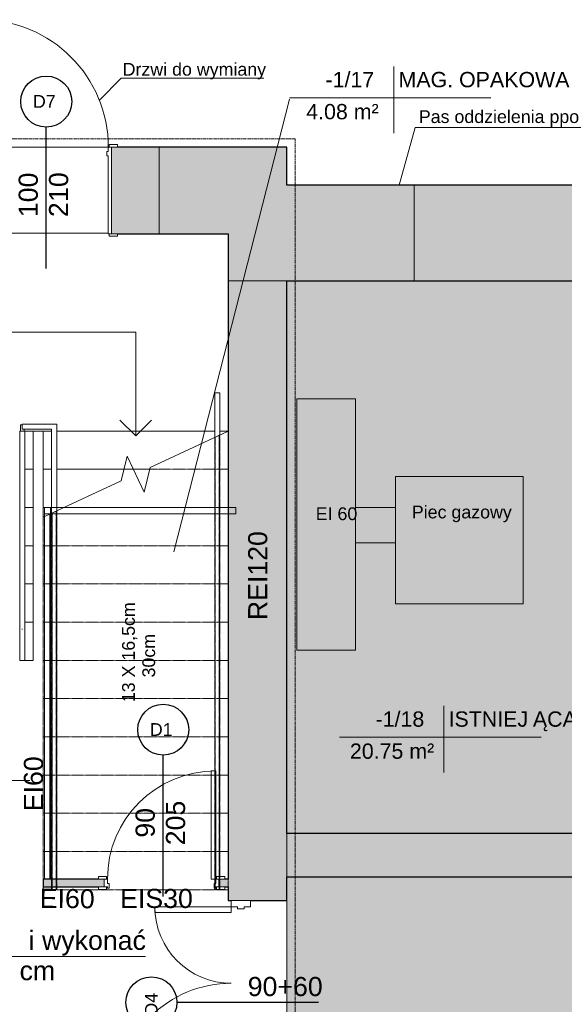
# Model space of a CAD drawing. Header units: centimetres. Extents: x 14504 to 44111, y -18976 to -7683.
# Tile 8 of 141: x 16631 to 17058, y -17274 to -16501. Entities that reach past the tile are written whole.
import ezdxf

# ---------------------------------------------------------------- set-up
doc = ezdxf.new("R2010")
doc.units = ezdxf.units.CM
doc.linetypes.add('Aligning Line 1_8_', pattern=[0.635, 0.3175, -0.3175])
doc.linetypes.add('Ponad', pattern=[0.396875, 0.238125, -0.15875])
for name, color, linetype, lineweight in [('A-AREA', 32, 'Continuous', 9), ('A-AREA-IDEN', 4, 'Continuous', 9), ('A-DETL', 6, 'Continuous', 9), ('A-DETL-GENF', 92, 'Continuous', 9), ('A-DETL-MEDM', 33, 'Continuous', 25), ('A-DETL-THIN', 151, 'Continuous', 9), ('A-DOOR', 31, 'Continuous', 9), ('A-DOOR-FRAM', 31, 'Continuous', 18), ('A-FLOR-HRAL', 11, 'Continuous', 9), ('A-FLOR-HRAL-MBND', 5, 'Ponad', 9), ('A-WALL', 4, 'Continuous', 9), ('A-WALL-PATT', 111, 'Continuous', 25), ('G-ANNO-DIMS', 111, 'Continuous', 9), ('G-ANNO-TEXT', 8, 'Continuous', 9), ('S-STRS', 31, 'Continuous', 9), ('S-STRS-ANNO', 31, 'Continuous', 9), ('S-STRS-MBND', 31, 'Ponad', 9)]:
    doc.layers.add(name, color=color, linetype=linetype, lineweight=lineweight)
doc.styles.add('Arial_1', font='arial.ttf', dxfattribs={"height": 12})
doc.styles.add('Arial_4', font='arial.ttf', dxfattribs={"height": 10})
doc.styles.add('Arial_5', font='arial.ttf', dxfattribs={"height": 15})

# ---------------------------------------------------------------- blocks, each defined once
blk = doc.blocks.new('Drzwi-korytarz-niesymetryczne-wpuszczane - 1500 x 2100mm-592004-1_Poziom piwnicy')
at = {"layer": 'A-DOOR', "color": 84, "lineweight": 18}
for p, q in [((-75, 21.135), (-75, 111.135)), ((-75, 111.135), (-70.5, 111.135)), ((-70.5, 111.135), (-70.5, 21.135)), ((75, 81.135), (70.5, 81.135)), ((70.5, 81.135), (70.5, 21.135)), ((75, 21.135), (75, 81.135)), ((-70.5, 21.135), (-75, 21.135)), ((70.5, 21.135), (75, 21.135))]:
    blk.add_line(p, q, dxfattribs=at)
at = {"layer": 'A-DOOR', "color": 94}
for centre, radius, start, end in [((-75, 21.135), 90, 0, 90), ((75, 21.135), 60, 90, 180)]:
    blk.add_arc(centre, radius, start, end, dxfattribs=at)
at = {"layer": 'A-DOOR-FRAM', "color": 84}
for p, q in [((-75, 21.135), (-80, 21.135)), ((-80, 21.135), (-80, 6.135)), ((-75, 16.15875), (-75, 21.135)), ((-73.4125, 16.15875), (-75, 16.15875)), ((-73.4125, 11.05625), (-73.4125, 16.15875)), ((75, 16.15875), (73.4125, 16.15875)), ((73.4125, 16.15875), (73.4125, 11.05625)), ((75, 21.135), (75, 16.15875)), ((80, 21.135), (75, 21.135)), ((80, 6.135), (80, 21.135)), ((-75, 6.135), (-75, 11.05625)), ((-75, 11.05625), (-73.4125, 11.05625)), ((73.4125, 11.05625), (75, 11.05625)), ((75, 11.05625), (75, 6.135)), ((-80, 6.135), (-75, 6.135)), ((75, 6.135), (80, 6.135))]:
    blk.add_line(p, q, dxfattribs=at)
blk = doc.blocks.new('Drzwi-wewnętrzne-jednoskrzydłowe-dwupanelowe-drewniane - 900 x 2100mm-V5-1_Poziom piwnicy')
at = {"layer": 'A-DOOR', "color": 84, "lineweight": 18}
for p, q in [((42.5, 87.68), (39, 87.68)), ((39, 87.68), (39, 2.68)), ((42.5, 2.68), (42.5, 87.68)), ((39, 2.68), (42.5, 2.68))]:
    blk.add_line(p, q, dxfattribs=at)
at = {"layer": 'A-DOOR', "color": 94}
for p, q in [((-43.14, 4.68), (-49.64, 4.68)), ((-49.64, 4.68), (-49.64, 2.68)), ((-49.64, 2.68), (-43.14, 2.68)), ((-43.14, 2.68), (-43.14, 4.68)), ((49.63, 4.68), (43.13, 4.68)), ((43.13, 4.68), (43.13, 2.68)), ((43.13, 2.68), (49.63, 2.68)), ((49.63, 2.68), (49.63, 4.68)), ((-43.14, -3.32), (-49.64, -3.32)), ((-49.64, -3.32), (-49.64, -5.32)), ((-49.64, -5.32), (-43.14, -5.32)), ((-43.14, -5.32), (-43.14, -3.32)), ((49.63, -3.32), (43.13, -3.32)), ((43.13, -3.32), (43.13, -5.32)), ((43.13, -5.32), (49.63, -5.32)), ((49.63, -5.32), (49.63, -3.32))]:
    blk.add_line(p, q, dxfattribs=at)
blk.add_arc((42.5, 2.68), 85, 90, 180, dxfattribs=at)
at = {"layer": 'A-DOOR-FRAM', "color": 84}
for p, q in [((-42.5, 2.68), (-45, 2.68)), ((-45, 2.68), (-45, -3.32)), ((-42.5, -0.82), (-42.5, 2.68)), ((42.5, 2.68), (42.5, -0.82)), ((45, 2.68), (42.5, 2.68)), ((45, -3.32), (45, 2.68)), ((-45, -3.32), (-42.5, -3.32)), ((-41.23, -0.82), (-42.5, -0.82)), ((-42.5, -3.32), (-42.5, -4.31)), ((-42.5, -4.31), (-41.23, -4.31)), ((-41.23, -4.31), (-41.23, -0.82)), ((42.5, -0.82), (41.23, -0.82)), ((41.23, -0.82), (41.23, -4.31)), ((41.23, -4.31), (42.5, -4.31)), ((42.5, -4.31), (42.5, -3.32)), ((42.5, -3.32), (45, -3.32))]:
    blk.add_line(p, q, dxfattribs=at)
blk = doc.blocks.new('Drzwi-wewnętrzne-jednoskrzydłowe-dwupanelowe-drewniane - 1000 x 2100mm-709013-1_Poziom piwnicy')
at = {"layer": 'A-DOOR', "color": 94}
for p, q in [((-57.135, 36.3175), (-50.635, 36.3175)), ((-57.135, 34.3175), (-57.135, 36.3175)), ((-50.635, 34.3175), (-57.135, 34.3175)), ((-50.635, 36.3175), (-50.635, 34.3175)), ((50.635, 36.3175), (57.135, 36.3175)), ((50.635, 34.3175), (50.635, 36.3175)), ((57.135, 34.3175), (50.635, 34.3175)), ((57.135, 36.3175), (57.135, 34.3175)), ((-57.135, -33.6825), (-50.635, -33.6825)), ((-57.135, -35.6825), (-57.135, -33.6825)), ((-50.635, -35.6825), (-57.135, -35.6825)), ((-50.635, -33.6825), (-50.635, -35.6825)), ((50.635, -33.6825), (57.135, -33.6825)), ((50.635, -35.6825), (50.635, -33.6825)), ((57.135, -35.6825), (50.635, -35.6825)), ((57.135, -33.6825), (57.135, -35.6825))]:
    blk.add_line(p, q, dxfattribs=at)
at = {"layer": 'A-DOOR', "color": 84, "lineweight": 18}
for p, q in [((46.5, -33.6825), (50, -33.6825)), ((46.5, -133.6825), (46.5, -33.6825)), ((50, -33.6825), (50, -133.6825)), ((50, -133.6825), (46.5, -133.6825))]:
    blk.add_line(p, q, dxfattribs=at)
at = {"layer": 'A-DOOR', "color": 94}
blk.add_arc((50, -33.6825), 100, 180, 270, dxfattribs=at)
at = {"layer": 'A-DOOR-FRAM', "color": 84}
for p, q in [((-52.5, 34.3175), (-50, 34.3175)), ((-52.5, -33.6825), (-52.5, 34.3175)), ((-50, 34.3175), (-50, -26.69)), ((50, 34.3175), (52.5, 34.3175)), ((50, -26.69), (50, 34.3175)), ((52.5, 34.3175), (52.5, -33.6825)), ((-50, -26.69), (-48.73, -26.69)), ((-50, -30.1825), (-50, -33.6825)), ((-48.73, -30.1825), (-50, -30.1825)), ((-48.73, -26.69), (-48.73, -30.1825)), ((48.73, -26.69), (50, -26.69)), ((48.73, -30.1825), (48.73, -26.69)), ((50, -30.1825), (48.73, -30.1825)), ((50, -33.6825), (50, -30.1825)), ((-50, -33.6825), (-52.5, -33.6825)), ((52.5, -33.6825), (50, -33.6825))]:
    blk.add_line(p, q, dxfattribs=at)
blk = doc.blocks.new('Poręcz - Poręcz-704087-1_Poziom piwnicy')
at = {"layer": 'A-FLOR-HRAL'}
for p, q in [((16631.58, -9030.67), (16633.08, -9030.67)), ((16631.58, -9035.71), (16631.58, -9030.67)), ((16634.58, -9035.71), (16634.58, -9034.17))]:
    blk.add_line(p, q, dxfattribs=at)
at = {"layer": 'A-FLOR-HRAL-MBND'}
for p, q in [((16656.66, -9100.05), (16656.66, -9395.71)), ((16656.66, -9100.05), (16656.66, -9395.71)), ((16656.66, -9100.05), (16656.66, -9395.71)), ((16656.66, -9100.05), (16656.66, -9395.71)), ((16659.66, -9098.65), (16659.66, -9395.71)), ((16659.66, -9098.65), (16659.66, -9395.71)), ((16659.66, -9098.65), (16659.66, -9395.71)), ((16659.66, -9098.65), (16659.66, -9395.71)), ((16659.66, -9395.71), (16656.66, -9395.71)), ((16659.66, -9395.71), (16656.66, -9395.71)), ((16659.66, -9395.71), (16656.66, -9395.71)), ((16659.66, -9395.71), (16656.66, -9395.71))]:
    blk.add_line(p, q, dxfattribs=at)
blk = doc.blocks.new('Poręcz - Poręcz-704091-1_Poziom piwnicy')
at = {"layer": 'A-FLOR-HRAL-MBND'}
for p, q in [((16784.58, -9040.4), (16784.58, -9395.71)), ((16784.58, -9040.4), (16784.58, -9395.71)), ((16784.58, -9040.4), (16784.58, -9395.71)), ((16784.58, -9040.4), (16784.58, -9395.71)), ((16787.58, -9039), (16787.58, -9395.71)), ((16787.58, -9039), (16787.58, -9395.71)), ((16787.58, -9039), (16787.58, -9395.71)), ((16787.58, -9039), (16787.58, -9395.71)), ((16787.58, -9395.71), (16784.58, -9395.71)), ((16787.58, -9395.71), (16784.58, -9395.71)), ((16787.58, -9395.71), (16784.58, -9395.71)), ((16787.58, -9395.71), (16784.58, -9395.71))]:
    blk.add_line(p, q, dxfattribs=at)
blk = doc.blocks.new('Typ poręczy górnej - Górna poręcz_wewnętrzny_-704103-1_Poziom piwnicy')
at = {"layer": 'A-FLOR-HRAL'}
for p, q in [((16631.08, -9187.02), (16631.08, -9215.71)), ((16635.08, -9215.71), (16635.08, -9187.02)), ((16632.87, -9191.15), (16633.29, -9191.15))]:
    blk.add_line(p, q, dxfattribs=at)
at = {"layer": 'A-FLOR-HRAL', "flags": 128}
blk.add_lwpolyline([(16633.29, -9215.71), (16633.08, -9215.71), (16632.88, -9215.71)], dxfattribs=at)
blk = doc.blocks.new('Typ poręczy górnej - Górna poręcz_wewnętrzny_-V6-1_Poziom piwnicy')
at = {"layer": 'A-FLOR-HRAL'}
for p, q in [((16631.08, -9035.71), (16635.08, -9035.71)), ((16631.08, -9215.71), (16631.08, -9035.71)), ((16633.08, -9030.17), (16633.08, -9034.17)), ((16633.08, -9030.17), (16660.16, -9030.17)), ((16633.08, -9034.17), (16656.16, -9034.17)), ((16635.08, -9215.71), (16635.08, -9035.71)), ((16656.16, -9034.17), (16656.16, -9100.28)), ((16660.16, -9030.17), (16660.16, -9098.41)), ((16656.16, -9100.28), (16660.16, -9098.41)), ((16631.08, -9215.71), (16635.08, -9215.71))]:
    blk.add_line(p, q, dxfattribs=at)
at = {"layer": 'A-FLOR-HRAL', "linetype": 'Ponad'}
for p, q in [((16656.16, -9100.28), (16656.16, -9395.71)), ((16660.16, -9098.41), (16660.16, -9395.71)), ((16660.16, -9395.71), (16656.16, -9395.71))]:
    blk.add_line(p, q, dxfattribs=at)
blk = doc.blocks.new('Typ poręczy górnej - Górna poręcz_wewnętrzny_-704117-1_Poziom piwnicy')
at = {"layer": 'A-FLOR-HRAL'}
for p, q in [((16788.08, -9005.71), (16784.08, -9005.71)), ((16784.08, -9005.71), (16784.08, -9040.63)), ((16788.08, -9005.71), (16788.08, -9038.76)), ((16784.08, -9040.63), (16788.08, -9038.76))]:
    blk.add_line(p, q, dxfattribs=at)
at = {"layer": 'A-FLOR-HRAL', "linetype": 'Ponad'}
for p, q in [((16784.08, -9040.63), (16784.08, -9395.71)), ((16788.08, -9038.76), (16788.08, -9395.71)), ((16788.08, -9395.71), (16784.08, -9395.71))]:
    blk.add_line(p, q, dxfattribs=at)
blk = doc.blocks.new('Etyk_pom_1_mala - Etyk_pom_1_mala-219433-1_Poziom piwnicy')
at = {"layer": 'A-AREA-IDEN'}
for p, q in [((-0.0958, 0.1444), (-0.0958, -0.3781)), ((-0.9154, -0.1015), (0.6661, -0.1015))]:
    blk.add_line(p, q, dxfattribs=at)

msp = doc.modelspace()

# ---------------------------------------------------------------- hatches: boundary and pattern name
at = {"layer": 'A-DETL-GENF', "transparency": 33554508}
msp.add_hatch(color=1, dxfattribs=at).paths.add_polyline_path([(16824, -16705.53), (16940.62, -16705.53), (16940.62, -16630.53), (16840.62, -16630.53), (16840.62, -16600.53), (16740.62, -16600.53), (16740.62, -16668.53), (16794.62, -16668.53), (16794.62, -16705.53)])
h = msp.add_hatch(color=9, dxfattribs=at)
h.paths.add_polyline_path([(16346.98, -18128.3), (16840.62, -18128.3), (16840.62, -17631.3), (17026.72, -17631.3), (17026.72, -17625.3), (16840.62, -17625.3), (16840.62, -17613.53), (16794.62, -17613.53), (16794.62, -17725.3), (16762.17, -17725.3), (16762.17, -17781.3), (16794.62, -17781.3), (16794.62, -17939.16), (16800.76, -17939.16), (16800.76, -17941.16), (16796.12, -17941.16), (16796.12, -17947.16), (16800.76, -17947.16), (16800.76, -17949.16), (16794.62, -17949.16), (16794.62, -18110.3), (16636.62, -18110.3), (16636.62, -17947.16), (16706.12, -17947.16), (16706.12, -17941.16), (16636.62, -17941.16), (16636.62, -17934.03), (16630.62, -17934.03), (16630.62, -18036.53), (16588.62, -18036.53), (16588.62, -18110.3), (16433.62, -18110.3), (16433.62, -18036.53), (16385.62, -18036.53), (16385.62, -18110.3), (16239.62, -18110.3), (16239.62, -18095.53), (16193.62, -18095.53), (16193.62, -18128.3), (16341.59, -18128.3)])
h.paths.add_polyline_path([(17328.62, -18128.3), (17368.62, -18128.3), (17368.62, -17631.3), (17523.72, -17631.3), (17523.72, -17625.3), (17368.62, -17625.3), (17368.62, -17421.53), (17518.72, -17421.53), (17518.72, -17368.53), (17181.72, -17368.53), (17181.72, -17421.53), (17328.62, -17421.53), (17328.62, -17625.3), (17176.72, -17625.3), (17176.72, -17631.3), (17328.62, -17631.3), (17328.62, -17943.92)])
h.paths.add_polyline_path([(16239.62, -17995.53), (16239.62, -17781.3), (16385.62, -17781.3), (16385.62, -17841.53), (16433.62, -17841.53), (16433.62, -17781.3), (16588.62, -17781.3), (16588.62, -17841.53), (16628.62, -17841.53), (16628.62, -17839.39), (16630.62, -17839.39), (16630.62, -17844.03), (16636.62, -17844.03), (16636.62, -17781.3), (16662.17, -17781.3), (16662.17, -17725.3), (16239.62, -17725.3), (16239.62, -17613.53), (16193.62, -17613.53), (16193.62, -17995.53), (16236.12, -17995.53)])
h.paths.add_polyline_path([(15669.62, -17789.53), (15669.62, -17413.53), (15820.62, -17413.53), (15820.62, -17368.53), (15537.62, -17368.53), (15537.62, -17413.53), (15657.62, -17413.53), (15657.62, -17777.53), (15407.62, -17777.53), (15407.62, -17413.53), (15437.62, -17413.53), (15437.62, -17368.53), (15365.62, -17368.53), (15365.62, -17413.53), (15395.62, -17413.53), (15395.62, -17777.53), (15195.62, -17777.53), (15195.62, -17789.53), (15657.62, -17789.53)])
h.paths.add_polyline_path([(17843.41, -17631.3), (17845.62, -17631.3), (17845.62, -17625.3), (17673.72, -17625.3), (17673.72, -17631.3)])
h.paths.add_polyline_path([(16840.62, -17468.53), (16840.62, -17421.53), (17021.72, -17421.53), (17021.72, -17368.53), (16840.62, -17368.53), (16840.62, -17388.06), (16794.62, -17388.06), (16794.62, -17468.53), (16824.62, -17468.53)])
h.paths.add_polyline_path([(16193.62, -17468.53), (16239.62, -17468.53), (16239.62, -17388.06), (16193.62, -17388.06), (16193.62, -17368.53), (15920.62, -17368.53), (15920.62, -17413.53), (16193.62, -17413.53), (16193.62, -17460.55)])
h.paths.add_polyline_path([(17696.43, -17421.53), (17845.62, -17421.53), (17845.62, -17368.53), (17678.72, -17368.53), (17678.72, -17421.53)])
h.paths.add_polyline_path([(15260.99, -17413.53), (15265.62, -17413.53), (15265.62, -17368.53), (15195.62, -17368.53), (15195.62, -17413.53), (15242.26, -17413.53)])
h.paths.add_polyline_path([(17700.62, -17173.53), (17845.62, -17173.53), (17845.62, -17139.53), (17716.62, -17139.53), (17716.62, -16989.53), (17740.12, -16989.53), (17740.12, -16983.53), (17705.86, -16983.53), (17705.86, -16989.53), (17710.62, -16989.53), (17710.62, -17139.53), (17700.62, -17139.53), (17700.62, -17170.03)])
h.paths.add_polyline_path([(17610.62, -17173.53), (17610.62, -17139.53), (17368.62, -17139.53), (17368.62, -17110.53), (17318.62, -17110.53), (17318.62, -17139.53), (16840.62, -17139.53), (16840.62, -17173.53), (17605.99, -17173.53)])
h.paths.add_polyline_path([(16193.62, -17173.53), (16193.62, -17139.53), (16133.62, -17139.53), (16133.62, -17173.53), (16138.26, -17173.53)])
h.paths.add_polyline_path([(15953.62, -17173.53), (16033.62, -17173.53), (16033.62, -17139.53), (15971.62, -17139.53), (15971.62, -17028.53), (16002.62, -17028.53), (16002.62, -16962.53), (16029.62, -16962.53), (16029.62, -16956.53), (16002.62, -16956.53), (16002.62, -16858.53), (16007.62, -16858.53), (16007.62, -16852.53), (16002.62, -16852.53), (16002.62, -16705.53), (15996.62, -16705.53), (15996.62, -17022.53), (15951.12, -17022.53), (15951.12, -17028.53), (15965.62, -17028.53), (15965.62, -17139.53), (15953.62, -17139.53), (15953.62, -17170.03)])
h.paths.add_polyline_path([(15848.99, -17173.53), (15853.62, -17173.53), (15853.62, -17139.53), (15844.62, -17139.53), (15844.62, -17134.53), (15838.62, -17134.53), (15838.62, -17139.53), (15658.62, -17139.53), (15658.62, -17028.53), (15749.12, -17028.53), (15749.12, -17022.53), (15658.62, -17022.53), (15658.62, -16944.53), (15838.62, -16944.53), (15838.62, -17020.53), (15838.76, -17020.53), (15838.76, -17022.53), (15834.12, -17022.53), (15834.12, -17028.53), (15838.76, -17028.53), (15838.76, -17030.53), (15838.62, -17030.53), (15838.62, -17034.53), (15844.62, -17034.53), (15844.62, -17028.53), (15851.12, -17028.53), (15851.12, -17022.53), (15844.62, -17022.53), (15844.62, -16938.53), (15658.62, -16938.53), (15658.62, -16705.53), (15648.62, -16705.53), (15648.62, -16938.53), (15601.62, -16938.53), (15601.62, -16944.53), (15648.62, -16944.53), (15648.62, -17139.53), (15601.62, -17139.53), (15601.62, -17173.53), (15681.99, -17173.53)])
h.paths.add_polyline_path([(15365.62, -17173.53), (15501.62, -17173.53), (15501.62, -17139.53), (15438.62, -17139.53), (15438.62, -16944.53), (15501.62, -16944.53), (15501.62, -16938.53), (15438.62, -16938.53), (15438.62, -16705.53), (15420.62, -16705.53), (15420.62, -17139.53), (15365.62, -17139.53), (15365.62, -17170.03)])
h.paths.add_polyline_path([(15242.26, -17173.53), (15265.62, -17173.53), (15265.62, -17139.53), (15195.62, -17139.53), (15195.62, -17173.53)])
h.paths.add_polyline_path([(17365.12, -17010.53), (17368.62, -17010.53), (17368.62, -16995.53), (17478.62, -16995.53), (17478.62, -16989.53), (17368.62, -16989.53), (17368.62, -16705.53), (17318.62, -16705.53), (17318.62, -17010.53), (17361.63, -17010.53)])
h.paths.add_polyline_path([(17573.26, -16995.53), (17601.12, -16995.53), (17601.23, -16989.53), (17605.86, -16989.53), (17605.86, -16983.53), (17601.12, -16983.53), (17601.12, -16705.53), (17595.12, -16705.53), (17595.12, -16989.53), (17568.62, -16989.53), (17568.62, -16995.53)])
h.paths.add_polyline_path([(17829.76, -16989.53), (17845.62, -16989.53), (17845.62, -16983.53), (17825.12, -16983.53), (17825.12, -16989.53)])
h.paths.add_polyline_path([(16129.62, -16962.53), (16193.62, -16962.53), (16193.62, -16956.53), (16129.62, -16956.53), (16129.62, -16959.03)])
h.paths.add_polyline_path([(16103.62, -16858.53), (16103.62, -16705.53), (16097.62, -16705.53), (16097.62, -16852.53), (16092.62, -16852.53), (16092.62, -16858.53), (16097.62, -16858.53)])
h = msp.add_hatch(color=9, dxfattribs=at)
h.paths.add_polyline_path([(17490.62, -18128.3), (17845.62, -18128.3), (17845.62, -17631.3), (17673.72, -17631.3), (17673.72, -17625.3), (17845.62, -17625.3), (17845.62, -17421.53), (17678.72, -17421.53), (17678.72, -17368.53), (17845.62, -17368.53), (17845.62, -17173.53), (17700.62, -17173.53), (17700.62, -17139.53), (17710.62, -17139.53), (17710.62, -16989.53), (17705.86, -16989.53), (17705.86, -16983.53), (17740.12, -16983.53), (17740.12, -16989.53), (17716.62, -16989.53), (17716.62, -17139.53), (17845.62, -17139.53), (17845.62, -16989.53), (17825.12, -16989.53), (17825.12, -16983.53), (17845.62, -16983.53), (17845.62, -16705.53), (17601.12, -16705.53), (17601.23, -16983.53), (17605.86, -16983.53), (17605.86, -16989.53), (17601.12, -16989.53), (17601.12, -16995.53), (17568.62, -16995.53), (17568.62, -16989.53), (17595.12, -16989.53), (17595.12, -16705.53), (17368.62, -16705.53), (17368.62, -16989.53), (17478.62, -16989.53), (17478.62, -16995.53), (17368.62, -16995.53), (17368.62, -17010.53), (17318.62, -17010.53), (17318.62, -16705.53), (16840.62, -16705.53), (16840.62, -17139.53), (17318.62, -17139.53), (17318.62, -17110.53), (17368.62, -17110.53), (17368.62, -17139.53), (17610.62, -17139.53), (17610.62, -17173.53), (16840.62, -17173.53), (16840.62, -17368.53), (17021.72, -17368.53), (17021.72, -17421.53), (16840.62, -17421.53), (16840.62, -17468.53), (16794.62, -17468.53), (16794.62, -17388.06), (16239.62, -17388.06), (16239.62, -17468.53), (16193.62, -17468.53), (16193.62, -17413.53), (15920.62, -17413.53), (15920.62, -17368.53), (16193.62, -17368.53), (16193.62, -17173.53), (16133.62, -17173.53), (16133.62, -17139.53), (16193.62, -17139.53), (16193.62, -16962.53), (16129.62, -16962.53), (16129.62, -16956.53), (16193.62, -16956.53), (16193.62, -16705.53), (16103.62, -16705.53), (16103.62, -16858.53), (16092.62, -16858.53), (16092.62, -16852.53), (16097.62, -16852.53), (16097.62, -16705.53), (16002.62, -16705.53), (16002.62, -16852.53), (16007.62, -16852.53), (16007.62, -16858.53), (16002.62, -16858.53), (16002.62, -16956.53), (16029.62, -16956.53), (16029.62, -16962.53), (16002.62, -16962.53), (16002.62, -17028.53), (15971.62, -17028.53), (15971.62, -17139.53), (16033.62, -17139.53), (16033.62, -17173.53), (15953.62, -17173.53), (15953.62, -17139.53), (15965.62, -17139.53), (15965.62, -17028.53), (15951.12, -17028.53), (15951.12, -17022.53), (15996.62, -17022.53), (15996.62, -16705.53), (15658.62, -16705.53), (15658.62, -16938.53), (15844.62, -16938.53), (15844.62, -17022.53), (15851.12, -17022.53), (15851.12, -17028.53), (15844.62, -17028.53), (15844.62, -17034.53), (15838.62, -17034.53), (15838.62, -17030.53), (15838.76, -17030.53), (15838.76, -17028.53), (15834.12, -17028.53), (15834.12, -17022.53), (15838.76, -17022.53), (15838.76, -17020.53), (15838.62, -17020.53), (15838.62, -16944.53), (15658.62, -16944.53), (15658.62, -17022.53), (15749.12, -17022.53), (15749.12, -17028.53), (15658.62, -17028.53), (15658.62, -17139.53), (15838.62, -17139.53), (15838.62, -17134.53), (15844.62, -17134.53), (15844.62, -17139.53), (15853.62, -17139.53), (15853.62, -17173.53), (15601.62, -17173.53), (15601.62, -17139.53), (15648.62, -17139.53), (15648.62, -16944.53), (15601.62, -16944.53), (15601.62, -16938.53), (15648.62, -16938.53), (15648.62, -16705.53), (15438.62, -16705.53), (15438.62, -16938.53), (15501.62, -16938.53), (15501.62, -16944.53), (15438.62, -16944.53), (15438.62, -17139.53), (15501.62, -17139.53), (15501.62, -17173.53), (15365.62, -17173.53), (15365.62, -17139.53), (15420.62, -17139.53), (15420.62, -16705.53), (15195.62, -16705.53), (15195.62, -17139.53), (15265.62, -17139.53), (15265.62, -17173.53), (15195.62, -17173.53), (15195.62, -17368.53), (15265.62, -17368.53), (15265.62, -17413.53), (15195.62, -17413.53), (15195.62, -17777.53), (15395.62, -17777.53), (15395.62, -17413.53), (15365.62, -17413.53), (15365.62, -17368.53), (15437.62, -17368.53), (15437.62, -17413.53), (15407.62, -17413.53), (15407.62, -17777.53), (15657.62, -17777.53), (15657.62, -17413.53), (15537.62, -17413.53), (15537.62, -17368.53), (15820.62, -17368.53), (15820.62, -17413.53), (15669.62, -17413.53), (15669.62, -17789.53), (15195.62, -17789.53), (15195.62, -18128.3), (16193.62, -18128.3), (16193.62, -18095.53), (16239.62, -18095.53), (16239.62, -18110.3), (16385.62, -18110.3), (16385.62, -18036.53), (16433.62, -18036.53), (16433.62, -18110.3), (16588.62, -18110.3), (16588.62, -18036.53), (16630.62, -18036.53), (16630.62, -17934.03), (16636.62, -17934.03), (16636.62, -17941.16), (16706.12, -17941.16), (16706.12, -17947.16), (16636.62, -17947.16), (16636.62, -18110.3), (16794.62, -18110.3), (16794.62, -17949.16), (16800.76, -17949.16), (16800.76, -17947.16), (16796.12, -17947.16), (16796.12, -17941.16), (16800.76, -17941.16), (16800.76, -17939.16), (16794.62, -17939.16), (16794.62, -17781.3), (16762.17, -17781.3), (16762.17, -17725.3), (16794.62, -17725.3), (16794.62, -17613.53), (16840.62, -17613.53), (16840.62, -17625.3), (17026.72, -17625.3), (17026.72, -17631.3), (16840.62, -17631.3), (16840.62, -18128.3), (17328.62, -18128.3), (17328.62, -17631.3), (17176.72, -17631.3), (17176.72, -17625.3), (17328.62, -17625.3), (17328.62, -17421.53), (17181.72, -17421.53), (17181.72, -17368.53), (17518.72, -17368.53), (17518.72, -17421.53), (17368.62, -17421.53), (17368.62, -17625.3), (17523.72, -17625.3), (17523.72, -17631.3), (17368.62, -17631.3), (17368.62, -18128.3), (17440.92, -18128.3)])
h.paths.add_polyline_path([(16193.62, -17995.53), (16193.62, -17613.53), (16239.62, -17613.53), (16239.62, -17725.3), (16662.17, -17725.3), (16662.17, -17781.3), (16636.62, -17781.3), (16636.62, -17844.03), (16630.62, -17844.03), (16630.62, -17839.39), (16628.62, -17839.39), (16628.62, -17841.53), (16588.62, -17841.53), (16588.62, -17781.3), (16433.62, -17781.3), (16433.62, -17841.53), (16385.62, -17841.53), (16385.62, -17781.3), (16239.62, -17781.3), (16239.62, -17995.53)])
at = {"layer": 'A-WALL-PATT', "lineweight": 9, "transparency": 33554610}
h = msp.add_hatch(color=256, dxfattribs=at)
h.paths.add_polyline_path([(16703.12, -16668.53), (16740.62, -16668.53), (16740.62, -16600.53), (16703.12, -16600.53), (16703.12, -16668.03)])
h.paths.add_polyline_path([(16404.26, -16668.53), (16598.12, -16668.53), (16598.12, -16600.53), (16399.62, -16600.53), (16399.62, -16668.53)])
h.paths.add_polyline_path([(16294.62, -16668.53), (16294.62, -16600.53), (16293.62, -16600.53), (16293.62, -16668.53)])
h = msp.add_hatch(color=256, dxfattribs=at)
h.paths.add_polyline_path([(17845.62, -16705.53), (17920.62, -16705.53), (17920.62, -16630.53), (17763.12, -16630.53), (17763.12, -16705.53), (17765.62, -16705.53)])
h.paths.add_polyline_path([(17565.62, -16705.53), (17618.12, -16705.53), (17618.12, -16630.53), (17565.62, -16630.53), (17565.62, -16656.96)])
h.paths.add_polyline_path([(17318.62, -16705.53), (17430.62, -16705.53), (17430.62, -16630.53), (17283.62, -16630.53), (17283.62, -16705.53)])
h.paths.add_polyline_path([(16940.62, -16705.53), (17148.62, -16705.53), (17148.62, -16630.53), (16940.62, -16630.53), (16940.62, -16681.18)])
h = msp.add_hatch(color=256, dxfattribs=at)
h.paths.add_polyline_path([(16840.62, -18203.3), (16840.62, -18128.3), (16794.62, -18128.3), (16794.62, -18203.3), (16796.12, -18203.3)])
h.paths.add_polyline_path([(16800.11, -17388.06), (16840.62, -17388.06), (16840.62, -17351.98), (16794.62, -17351.98), (16794.62, -17388.06)])
h.paths.add_polyline_path([(16794.62, -17191.98), (16840.62, -17191.98), (16840.62, -16705.53), (16794.62, -16705.53), (16794.62, -17189.47)])
h = msp.add_hatch(color=256, dxfattribs=at)
h.paths.add_polyline_path([(16792.07, -17181.3), (16794.62, -17181.3), (16794.62, -17175.3), (16787.43, -17175.3), (16787.43, -17181.3)])
h.paths.add_polyline_path([(16649.62, -17181.3), (16697.43, -17181.3), (16697.43, -17175.3), (16649.62, -17175.3)])

# ---------------------------------------------------------------- linework, layer by layer
at = {"layer": 'A-AREA'}
for p, q in [((16654.62, -17175.3), (16654.62, -16888.81)), ((16665.95, -16883.53), (16794.62, -16883.53))]:
    msp.add_line(p, q, dxfattribs=at)
at = {"layer": 'A-AREA-IDEN'}
msp.add_line((16752.04, -16918.41), (16842.7, -16562.94), dxfattribs=at)
at = {"layer": 'A-DETL'}
for p, q in [((16710.65, -16546.56), (16693.57, -16563.64)), ((16710.65, -16546.56), (16822.65, -16546.56)), ((16941.25, -16585.24), (16928.76, -16630.53)), ((17077.25, -16585.24), (16941.25, -16585.24))]:
    msp.add_line(p, q, dxfattribs=at)
at = {"layer": 'A-DETL', "linetype": 'Aligning Line 1_8_', "lineweight": 18}
for p, q in [((16454.62, -16594.06), (16847.13, -16594.06)), ((16847.13, -16594.06), (16847.13, -17388.06))]:
    msp.add_line(p, q, dxfattribs=at)
at = {"layer": 'A-DETL-MEDM'}
for p, q in [((16651.91, -16695.8), (16651.91, -16584.8)), ((16743.67, -17188.93), (16743.67, -17077.93)), ((16865.43, -17271.98), (16754.43, -17271.98))]:
    msp.add_line(p, q, dxfattribs=at)
for centre in [(16651.91, -16564.8), (16743.67, -17057.93), (16734.43, -17271.98)]:
    msp.add_circle(centre, 20, dxfattribs=at)
at = {"layer": 'A-DETL-THIN'}
for p, q in [((16840.62, -16600.53), (16740.62, -16600.53)), ((16740.62, -16600.53), (16740.62, -16668.53)), ((16840.62, -16630.53), (16840.62, -16600.53)), ((16940.62, -16630.53), (16840.62, -16630.53)), ((16940.62, -16705.53), (16940.62, -16630.53)), ((16740.62, -16668.53), (16794.62, -16668.53)), ((16794.62, -16668.53), (16794.62, -16705.53)), ((16794.62, -16705.53), (16940.62, -16705.53)), ((17845.62, -16705.53), (16840.62, -16705.53)), ((16840.62, -16705.53), (16840.62, -17388.06)), ((16848.62, -16798.23), (16894.63, -16798.23)), ((16848.62, -16995.53), (16848.62, -16798.23)), ((16894.63, -16798.23), (16894.63, -16995.53)), ((16926.03, -16859.06), (17026.03, -16859.06)), ((16926.03, -16959.06), (16926.03, -16859.06)), ((17026.03, -16859.06), (17026.03, -16959.06)), ((16650.62, -16883.53), (16650.62, -17175.3)), ((16655.16, -16883.53), (16650.62, -16883.53)), ((16650.62, -16883.53), (16800.62, -16883.53)), ((16650.62, -16888.35), (16650.62, -16883.53)), ((16800.62, -16888.35), (16650.62, -16888.35)), ((16655.16, -17175.3), (16655.16, -16883.53)), ((16800.62, -16883.53), (16800.62, -16888.35)), ((16926.03, -16883.53), (16894.63, -16883.53)), ((16894.63, -16883.53), (16894.63, -16911.18)), ((16926.03, -16911.18), (16926.03, -16883.53)), ((16894.63, -16911.18), (16926.03, -16911.18)), ((17026.03, -16959.06), (16926.03, -16959.06)), ((16894.63, -16995.53), (16848.62, -16995.53)), ((16650.62, -17175.3), (16655.16, -17175.3)), ((16367.78, -17236.06), (16729.78, -17236.06))]:
    msp.add_line(p, q, dxfattribs=at)
at = {"layer": 'A-WALL'}
msp.add_line((16604.12, -16600.53), (16700.62, -16600.53), dxfattribs=at)
at = {"layer": 'A-WALL', "lineweight": 25}
for p, q in [((16840.62, -16600.53), (16707.76, -16600.53)), ((16840.62, -16630.53), (16840.62, -16600.53)), ((17148.62, -16630.53), (16840.62, -16630.53)), ((16707.76, -16668.53), (16794.62, -16668.53)), ((16794.62, -16668.53), (16794.62, -17175.3)), ((16840.62, -17139.53), (16840.62, -16705.53)), ((16840.62, -16705.53), (17148.62, -16705.53)), ((17318.62, -17139.53), (16840.62, -17139.53)), ((16692.8, -17175.3), (16649.62, -17175.3)), ((16649.62, -17175.3), (16649.62, -17181.3)), ((16794.62, -17175.3), (16792.07, -17175.3)), ((16840.62, -17191.98), (16840.62, -17173.53)), ((16840.62, -17173.53), (17605.99, -17173.53)), ((16649.62, -17181.3), (16692.8, -17181.3)), ((16792.07, -17181.3), (16794.62, -17181.3)), ((16794.62, -17181.3), (16794.62, -17191.98)), ((16794.62, -17191.98), (16797.12, -17191.98)), ((16812.12, -17191.98), (16840.62, -17191.98))]:
    msp.add_line(p, q, dxfattribs=at)
at = {"layer": 'G-ANNO-DIMS'}
msp.add_line((16550.59, -17097.93), (16639.08, -17097.93), dxfattribs=at)
at = {"layer": 'S-STRS'}
for p, q in [((16700.62, -16668.03), (16600.62, -16668.03)), ((16635.08, -16823.53), (16641.62, -16823.53)), ((16641.62, -16823.53), (16649.62, -16823.53)), ((16641.62, -16853.53), (16641.62, -16823.53)), ((16656.16, -16823.53), (16649.62, -16823.53)), ((16649.62, -16823.53), (16649.62, -16853.53)), ((16784.08, -16823.53), (16660.16, -16823.53)), ((16794.62, -16823.53), (16788.08, -16823.53)), ((16635.08, -16853.53), (16641.62, -16853.53)), ((16641.62, -16883.53), (16641.62, -16853.53)), ((16649.62, -16853.53), (16649.62, -16883.53)), ((16656.16, -16853.53), (16649.62, -16853.53)), ((16713, -16853.53), (16660.16, -16853.53)), ((16733.09, -16853.53), (16720.35, -16853.53)), ((16635.08, -16883.53), (16641.62, -16883.53)), ((16641.62, -16913.53), (16641.62, -16883.53)), ((16649.62, -16883.53), (16649.62, -16891.14)), ((16656.16, -16883.53), (16649.62, -16883.53)), ((16665.95, -16883.53), (16660.16, -16883.53)), ((16635.08, -16913.53), (16641.62, -16913.53)), ((16641.62, -16943.53), (16641.62, -16913.53)), ((16635.08, -16943.53), (16641.62, -16943.53)), ((16641.62, -16973.53), (16641.62, -16943.53)), ((16635.08, -16973.53), (16641.62, -16973.53)), ((16641.62, -17003.53), (16641.62, -16973.53)), ((16635.08, -17003.53), (16641.62, -17003.53))]:
    msp.add_line(p, q, dxfattribs=at)
at = {"layer": 'S-STRS', "linetype": 'Ponad'}
for p, q in [((16635.08, -16823.53), (16641.62, -16823.53)), ((16656.16, -16823.53), (16649.62, -16823.53)), ((16784.08, -16823.53), (16660.16, -16823.53)), ((16794.62, -16823.53), (16788.08, -16823.53)), ((16635.08, -16853.53), (16641.62, -16853.53)), ((16656.16, -16853.53), (16649.62, -16853.53)), ((16713, -16853.53), (16660.16, -16853.53)), ((16733.09, -16853.53), (16720.35, -16853.53)), ((16635.08, -16883.53), (16641.62, -16883.53)), ((16656.16, -16883.53), (16649.62, -16883.53)), ((16665.95, -16883.53), (16660.16, -16883.53)), ((16635.08, -16913.53), (16641.62, -16913.53)), ((16635.08, -16943.53), (16641.62, -16943.53)), ((16635.08, -16973.53), (16641.62, -16973.53)), ((16635.08, -17003.53), (16641.62, -17003.53))]:
    msp.add_line(p, q, dxfattribs=at)
at = {"layer": 'S-STRS-ANNO'}
for p, q in [((16569.12, -16745.78), (16722.12, -16745.78)), ((16722.12, -16745.78), (16722.12, -16823.53)), ((16722.12, -16827.33), (16709.62, -16814.83)), ((16722.12, -16827.33), (16734.62, -16814.83)), ((16722.12, -16823.53), (16722.12, -16827.33))]:
    msp.add_line(p, q, dxfattribs=at)
at = {"layer": 'S-STRS-MBND', "linetype": 'Continuous'}
for p, q in [((16733.45, -16852.05), (16794.62, -16823.53)), ((16710.79, -16862.62), (16715.52, -16843.17)), ((16715.52, -16843.17), (16728.73, -16871.5)), ((16728.73, -16871.5), (16733.45, -16852.05)), ((16649.62, -16891.14), (16710.79, -16862.62))]:
    msp.add_line(p, q, dxfattribs=at)
at = {"layer": 'S-STRS-MBND'}
for p, q in [((16794.62, -16823.53), (16794.62, -17183.53)), ((16720.35, -16853.53), (16713, -16853.53)), ((16720.35, -16853.53), (16713, -16853.53)), ((16794.62, -16853.53), (16733.09, -16853.53)), ((16794.62, -16853.53), (16733.09, -16853.53)), ((16794.62, -16883.53), (16665.95, -16883.53)), ((16794.62, -16883.53), (16665.95, -16883.53)), ((16649.62, -16891.14), (16649.62, -17183.53)), ((16794.62, -16913.53), (16649.62, -16913.53)), ((16794.62, -16913.53), (16649.62, -16913.53)), ((16794.62, -16943.53), (16649.62, -16943.53)), ((16794.62, -16943.53), (16649.62, -16943.53)), ((16794.62, -16973.53), (16649.62, -16973.53)), ((16794.62, -16973.53), (16649.62, -16973.53)), ((16794.62, -17003.53), (16649.62, -17003.53)), ((16794.62, -17003.53), (16649.62, -17003.53)), ((16794.62, -17033.53), (16649.62, -17033.53)), ((16794.62, -17033.53), (16649.62, -17033.53)), ((16794.62, -17063.53), (16649.62, -17063.53)), ((16794.62, -17063.53), (16649.62, -17063.53)), ((16794.62, -17093.53), (16649.62, -17093.53)), ((16794.62, -17093.53), (16649.62, -17093.53)), ((16794.62, -17123.53), (16649.62, -17123.53)), ((16794.62, -17123.53), (16649.62, -17123.53)), ((16794.62, -17153.53), (16649.62, -17153.53)), ((16794.62, -17153.53), (16649.62, -17153.53)), ((16794.62, -17183.53), (16649.62, -17183.53))]:
    msp.add_line(p, q, dxfattribs=at)

# ---------------------------------------------------------------- block references
at = {"layer": 'A-AREA-IDEN', "xscale": 99.99999999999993, "yscale": 99.99999999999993, "zscale": 99.99999999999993}
for p in [(16934.24, -16551.72), (16973.51, -17053.76)]:
    msp.add_blockref('Etyk_pom_1_mala - Etyk_pom_1_mala-219433-1_Poziom piwnicy', p, dxfattribs=at)
at = {"layer": 'A-DOOR', "color": 94}
for name, p, rotation in [('Drzwi-wewnętrzne-jednoskrzydłowe-dwupanelowe-drewniane - 1000 x 2100mm-709013-1_Poziom piwnicy', (16650.62, -16634.21), 180), ('Drzwi-korytarz-niesymetryczne-wpuszczane - 1500 x 2100mm-592004-1_Poziom piwnicy', (16818.26, -17271.98), 89.99999999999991)]:
    msp.add_blockref(name, p, dxfattribs=dict(at, rotation=rotation))
msp.add_blockref('Drzwi-wewnętrzne-jednoskrzydłowe-dwupanelowe-drewniane - 900 x 2100mm-V5-1_Poziom piwnicy', (16742.43, -17177.98), dxfattribs=at)
at = {"layer": 'A-FLOR-HRAL'}
for name in ['Typ poręczy górnej - Górna poręcz_wewnętrzny_-704117-1_Poziom piwnicy', 'Typ poręczy górnej - Górna poręcz_wewnętrzny_-V6-1_Poziom piwnicy', 'Poręcz - Poręcz-704087-1_Poziom piwnicy', 'Poręcz - Poręcz-704091-1_Poziom piwnicy', 'Typ poręczy górnej - Górna poręcz_wewnętrzny_-704103-1_Poziom piwnicy']:
    msp.add_blockref(name, (0, -7787.81), dxfattribs=at)

# ---------------------------------------------------------------- texts
at = {"layer": 'A-AREA-IDEN', "char_height": 12, "attachment_point": 1, "style": 'Arial_1'}
for s, insert, width in [('-1/17', (16871.05, -16541.55), 49.7046), ('MAG. OPAKOWA', (16928.33, -16541.55), 175.5696), ('4.08 m²', (16855.91, -16566.72), 73.7552), ('-1/18', (16910.31, -17043.59), 49.7046), ('ISTNIEJ', (16967.59, -17043.59), 80.1687), ('ĄCA KOTŁOWNIA NA GAZ', (17033.74, -17043.59), 270.1687), ('20.75 m²', (16890.18, -17068.76), 85.7806)]:
    msp.add_mtext(s, dxfattribs=dict(at, insert=insert, width=width))
at = {"layer": 'G-ANNO-TEXT', "attachment_point": 1}
for s, insert, char_height, width, style in [('Drzwi do wymiany', (16711.86, -16534.46), 10, 133.8818, 'Arial_4'), ('D7', (16641.46, -16559.67), 10, 21.6456, 'Arial_4'), ('Pas oddzielenia ppo', (16944.25, -16571.64), 10, 149.9156, 'Arial_4'), ('Piec gazowy', (16938.78, -16882.04), 10, 94.5991, 'Arial_4'), ('EI 60', (16863.34, -16883.37), 10, 40.0844, 'Arial_4'), ('D1', (16733.21, -17052.8), 10, 21.6456, 'Arial_4'), ('EIS30', (16709.86, -17182.91), 15, 69.7468, 'Arial_5'), (' i wykonać', (16632.3, -17215.78), 15, 117.8481, 'Arial_5'), ('cm ', (16630.98, -17239.6), 15, 41.6878, 'Arial_5'), ('90+60', (16809.98, -17252.06), 15, 72.9536, 'Arial_5')]:
    msp.add_mtext(s, dxfattribs=dict(at, insert=insert, char_height=char_height, width=width, style=style))
for s, insert, char_height, width, rotation, style in [('100', (16630.26, -16655.52), 15, 43.2911, 90, 'Arial_5'), ('10', (16654.07, -16643.62), 15, 28.8607, 90, 'Arial_5'), ('\\fArial|b0|i0|c238|p34|;2', (16654.07, -16655.52), 15, 14.4304, 90, 'Arial_5'), ('REI120', (16810.33, -16971.94), 15, 85.7806, 90, 'Arial_5'), ('13 X 16,5cm', (16711.42, -17036.32), 10, 95.4008, 90, 'Arial_4'), ('     30cm', (16727.3, -17036.32), 10, 64.9367, 90, 'Arial_4'), ('EI60', (16634.37, -17121.94), 15, 52.9114, 90, 'Arial_5'), ('90', (16722.01, -17142.7), 15, 28.8607, 90, 'Arial_5'), ('205', (16745.83, -17148.65), 15, 43.2911, 90, 'Arial_5'), ('EI60', (16646.9, -17182.78), 15, 52.9114, 359.46499, 'Arial_5'), ('D4', (16729.3, -17282.43), 10, 21.6456, 90, 'Arial_4')]:
    msp.add_mtext(s, dxfattribs=dict(at, insert=insert, char_height=char_height, width=width, rotation=rotation, style=style))

doc.saveas('drawing.dxf')
